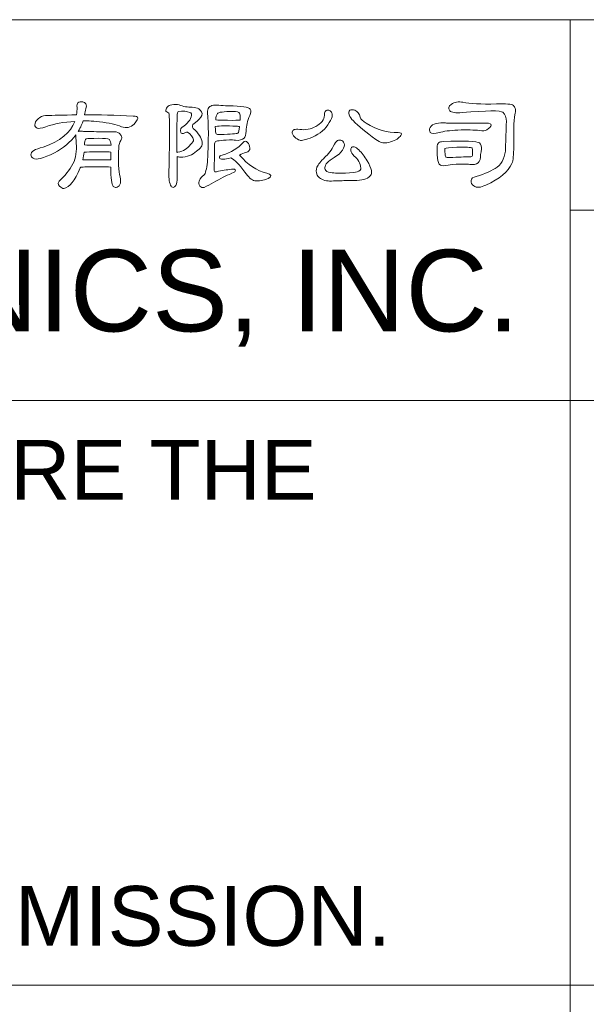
# Model space of a CAD drawing. Extents: x 1967 to 2561, y -57 to 363.
# Tile 18 of 21: x 2426 to 2447, y -23 to 13. Entities that reach past the tile are written whole.
import ezdxf

# ---------------------------------------------------------------- set-up
doc = ezdxf.new("R2010")
doc.units = 0
doc.header["$LTSCALE"] = 15.367
doc.header["$MEASUREMENT"] = 0
doc.layers.get('0').update_dxf_attribs({"linetype": 'CONTINUOUS', "lineweight": 5})
doc.styles.add('TEXTSTYLE_1', font='arial.ttf')

msp = doc.modelspace()

# ---------------------------------------------------------------- linework, layer by layer
at = {"linetype": 'Continuous', "lineweight": 5}
for p, q in [((2355.511, 13.213), (2545.511, 13.213)), ((2446.511, 13.213), (2446.511, -0.787)), ((2446.511, 6.213), (2545.511, 6.213)), ((2355.511, -0.787), (2545.511, -0.787)), ((2446.511, -0.787), (2446.511, -22.287)), ((2446.511, -22.287), (2446.511, -0.787)), ((2355.511, -22.287), (2545.511, -22.287)), ((2446.511, -22.287), (2446.511, -35.787))]:
    msp.add_line(p, q, dxfattribs=at)
for points, knots in [([(2428.506, 7.783), (2428.525, 7.794), (2428.725, 7.802), (2429.104, 7.808), (2429.104, 7.808), (2429.369, 7.811), (2429.541, 7.805), (2429.621, 7.791), (2429.621, 7.791), (2429.621, 7.381), (2429.652, 7.146), (2429.715, 7.086), (2429.715, 7.086), (2429.749, 7.058), (2429.783, 7.042), (2429.818, 7.039), (2429.818, 7.039), (2429.877, 7.05), (2429.924, 7.088), (2429.958, 7.15), (2429.958, 7.15), (2429.993, 7.222), (2429.994, 7.317), (2429.963, 7.437), (2429.963, 7.437), (2429.903, 7.642), (2429.889, 8.002), (2429.92, 8.518), (2429.92, 8.518), (2429.92, 8.621), (2429.943, 8.703), (2429.988, 8.766), (2429.988, 8.766), (2430.017, 8.811), (2430.03, 8.852), (2430.027, 8.89), (2430.027, 8.89), (2430.018, 8.935), (2429.997, 8.975), (2429.963, 9.009), (2429.963, 9.009), (2429.917, 9.063), (2429.852, 9.09), (2429.766, 9.09), (2429.766, 9.09), (2429.715, 9.09), (2429.534, 9.092), (2429.223, 9.095), (2429.223, 9.095), (2428.882, 9.097), (2428.682, 9.102), (2428.625, 9.108), (2428.625, 9.108), (2428.557, 9.116), (2428.51, 9.12), (2428.484, 9.12), (2428.484, 9.12), (2428.464, 9.12), (2428.446, 9.116), (2428.429, 9.108), (2428.429, 9.108), (2428.517, 9.27), (2428.577, 9.398), (2428.608, 9.492), (2428.608, 9.492), (2428.697, 9.503), (2428.896, 9.492), (2429.206, 9.458), (2429.206, 9.458), (2429.559, 9.421), (2429.83, 9.359), (2430.018, 9.274), (2430.018, 9.274), (2430.197, 9.214), (2430.351, 9.248), (2430.48, 9.377), (2430.48, 9.377), (2430.585, 9.499), (2430.632, 9.576), (2430.62, 9.607), (2430.62, 9.607), (2430.609, 9.644), (2430.553, 9.666), (2430.45, 9.671), (2430.45, 9.671), (2429.783, 9.706), (2429.187, 9.718), (2428.659, 9.71), (2428.659, 9.71), (2428.671, 9.795), (2428.688, 9.872), (2428.711, 9.94), (2428.711, 9.94), (2428.731, 10.012), (2428.729, 10.072), (2428.706, 10.12), (2428.706, 10.12), (2428.678, 10.163), (2428.64, 10.187), (2428.591, 10.193), (2428.591, 10.193), (2428.523, 10.202), (2428.464, 10.19), (2428.416, 10.159), (2428.416, 10.159), (2428.387, 10.13), (2428.376, 10.07), (2428.382, 9.979), (2428.382, 9.979), (2428.385, 9.902), (2428.379, 9.812), (2428.365, 9.71), (2428.365, 9.71), (2427.886, 9.71), (2427.507, 9.701), (2427.228, 9.685), (2427.228, 9.685), (2427.117, 9.676), (2427.024, 9.636), (2426.95, 9.564), (2426.95, 9.564), (2426.871, 9.493), (2426.831, 9.421), (2426.831, 9.347), (2426.831, 9.347), (2426.833, 9.292), (2426.86, 9.254), (2426.912, 9.231), (2426.912, 9.231), (2426.957, 9.202), (2427.067, 9.219), (2427.241, 9.278), (2427.241, 9.278), (2427.54, 9.389), (2427.893, 9.453), (2428.301, 9.471), (2428.301, 9.471), (2428.147, 9.06), (2427.76, 8.745), (2427.138, 8.526), (2427.138, 8.526), (2426.831, 8.458), (2426.68, 8.362), (2426.685, 8.24), (2426.685, 8.24), (2426.688, 8.195), (2426.715, 8.153), (2426.766, 8.116), (2426.766, 8.116), (2426.878, 8.047), (2427.138, 8.116), (2427.549, 8.321), (2427.549, 8.321), (2427.873, 8.486), (2428.137, 8.704), (2428.339, 8.975), (2428.339, 8.975), (2428.331, 8.929), (2428.333, 8.865), (2428.347, 8.782), (2428.347, 8.782), (2428.376, 8.483), (2428.352, 8.223), (2428.275, 8.001), (2428.275, 8.001), (2428.156, 7.761), (2427.997, 7.543), (2427.8, 7.347), (2427.8, 7.347), (2427.681, 7.244), (2427.66, 7.159), (2427.736, 7.091), (2427.736, 7.091), (2427.799, 7.031), (2427.854, 7.004), (2427.903, 7.01), (2427.903, 7.01), (2428.099, 7.043), (2428.298, 7.294), (2428.497, 7.761), (2428.497, 7.761), (2428.497, 7.77), (2428.5, 7.777), (2428.506, 7.783)], [0, 0, 0, 0, 0.021739, 0.021739, 0.021739, 0.021739, 0.043478, 0.043478, 0.043478, 0.043478, 0.065217, 0.065217, 0.065217, 0.065217, 0.086957, 0.086957, 0.086957, 0.086957, 0.108696, 0.108696, 0.108696, 0.108696, 0.130435, 0.130435, 0.130435, 0.130435, 0.152174, 0.152174, 0.152174, 0.152174, 0.173913, 0.173913, 0.173913, 0.173913, 0.195652, 0.195652, 0.195652, 0.195652, 0.217391, 0.217391, 0.217391, 0.217391, 0.23913, 0.23913, 0.23913, 0.23913, 0.26087, 0.26087, 0.26087, 0.26087, 0.282609, 0.282609, 0.282609, 0.282609, 0.304348, 0.304348, 0.304348, 0.304348, 0.326087, 0.326087, 0.326087, 0.326087, 0.347826, 0.347826, 0.347826, 0.347826, 0.369565, 0.369565, 0.369565, 0.369565, 0.391304, 0.391304, 0.391304, 0.391304, 0.413043, 0.413043, 0.413043, 0.413043, 0.434783, 0.434783, 0.434783, 0.434783, 0.456522, 0.456522, 0.456522, 0.456522, 0.478261, 0.478261, 0.478261, 0.478261, 0.5, 0.5, 0.5, 0.5, 0.521739, 0.521739, 0.521739, 0.521739, 0.543478, 0.543478, 0.543478, 0.543478, 0.565217, 0.565217, 0.565217, 0.565217, 0.586957, 0.586957, 0.586957, 0.586957, 0.608696, 0.608696, 0.608696, 0.608696, 0.630435, 0.630435, 0.630435, 0.630435, 0.652174, 0.652174, 0.652174, 0.652174, 0.673913, 0.673913, 0.673913, 0.673913, 0.695652, 0.695652, 0.695652, 0.695652, 0.717391, 0.717391, 0.717391, 0.717391, 0.73913, 0.73913, 0.73913, 0.73913, 0.76087, 0.76087, 0.76087, 0.76087, 0.782609, 0.782609, 0.782609, 0.782609, 0.804348, 0.804348, 0.804348, 0.804348, 0.826087, 0.826087, 0.826087, 0.826087, 0.847826, 0.847826, 0.847826, 0.847826, 0.869565, 0.869565, 0.869565, 0.869565, 0.891304, 0.891304, 0.891304, 0.891304, 0.913043, 0.913043, 0.913043, 0.913043, 0.934783, 0.934783, 0.934783, 0.934783, 0.956522, 0.956522, 0.956522, 0.956522, 0.978261, 0.978261, 0.978261, 0.978261, 1, 1, 1, 1]), ([(2442.535, 9.795), (2443.452, 9.875), (2443.952, 9.879), (2444.034, 9.808), (2444.034, 9.808), (2444.123, 9.728), (2444.166, 9.616), (2444.163, 9.471), (2444.163, 9.471), (2444.154, 9.135), (2444.144, 8.811), (2444.133, 8.5), (2444.133, 8.5), (2444.124, 8.184), (2444.022, 7.95), (2443.825, 7.796), (2443.825, 7.796), (2443.646, 7.664), (2443.387, 7.549), (2443.048, 7.449), (2443.048, 7.449), (2442.936, 7.424), (2442.876, 7.374), (2442.868, 7.3), (2442.868, 7.3), (2442.86, 7.22), (2442.892, 7.155), (2442.966, 7.103), (2442.966, 7.103), (2443.072, 7.023), (2443.218, 7.034), (2443.406, 7.133), (2443.406, 7.133), (2443.913, 7.358), (2444.234, 7.623), (2444.368, 7.928), (2444.368, 7.928), (2444.414, 8.039), (2444.435, 8.246), (2444.432, 8.548), (2444.432, 8.548), (2444.429, 9.234), (2444.448, 9.646), (2444.487, 9.782), (2444.487, 9.782), (2444.505, 9.851), (2444.506, 9.908), (2444.492, 9.954), (2444.492, 9.954), (2444.475, 9.999), (2444.451, 10.035), (2444.423, 10.06), (2444.423, 10.06), (2444.363, 10.111), (2444.154, 10.13), (2443.795, 10.115), (2443.795, 10.115), (2443.229, 10.105), (2442.819, 10.124), (2442.569, 10.175), (2442.569, 10.175), (2442.404, 10.212), (2442.257, 10.187), (2442.129, 10.099), (2442.129, 10.099), (2442.035, 10.03), (2442.022, 9.954), (2442.09, 9.868), (2442.09, 9.868), (2442.144, 9.797), (2442.293, 9.773), (2442.535, 9.795)], [0, 0, 0, 0, 0.055556, 0.055556, 0.055556, 0.055556, 0.111111, 0.111111, 0.111111, 0.111111, 0.166667, 0.166667, 0.166667, 0.166667, 0.222222, 0.222222, 0.222222, 0.222222, 0.277778, 0.277778, 0.277778, 0.277778, 0.333333, 0.333333, 0.333333, 0.333333, 0.388889, 0.388889, 0.388889, 0.388889, 0.444444, 0.444444, 0.444444, 0.444444, 0.5, 0.5, 0.5, 0.5, 0.555556, 0.555556, 0.555556, 0.555556, 0.611111, 0.611111, 0.611111, 0.611111, 0.666667, 0.666667, 0.666667, 0.666667, 0.722222, 0.722222, 0.722222, 0.722222, 0.777778, 0.777778, 0.777778, 0.777778, 0.833333, 0.833333, 0.833333, 0.833333, 0.888889, 0.888889, 0.888889, 0.888889, 0.944444, 0.944444, 0.944444, 0.944444, 1, 1, 1, 1]), ([(2431.759, 9.774), (2431.793, 9.612), (2431.793, 8.898), (2431.759, 7.633), (2431.759, 7.633), (2431.748, 7.434), (2431.768, 7.264), (2431.819, 7.125), (2431.819, 7.125), (2431.839, 7.073), (2431.872, 7.048), (2431.917, 7.048), (2431.917, 7.048), (2431.954, 7.048), (2431.986, 7.071), (2432.011, 7.116), (2432.011, 7.116), (2432.048, 7.188), (2432.067, 7.283), (2432.067, 7.403), (2432.067, 7.403), (2432.064, 7.684), (2432.061, 7.944), (2432.059, 8.18), (2432.059, 8.18), (2432.087, 8.171), (2432.128, 8.165), (2432.182, 8.159), (2432.182, 8.159), (2432.43, 8.162), (2432.627, 8.235), (2432.772, 8.381), (2432.772, 8.381), (2432.929, 8.475), (2432.999, 8.585), (2432.981, 8.71), (2432.981, 8.71), (2432.961, 8.872), (2432.853, 9.041), (2432.656, 9.214), (2432.656, 9.214), (2432.605, 9.286), (2432.615, 9.348), (2432.686, 9.402), (2432.686, 9.402), (2433.005, 9.616), (2433.063, 9.792), (2432.857, 9.932), (2432.857, 9.932), (2432.794, 9.969), (2432.712, 9.99), (2432.609, 9.996), (2432.609, 9.996), (2432.444, 9.993), (2432.285, 10.02), (2432.131, 10.078), (2432.131, 10.078), (2432.062, 10.097), (2431.972, 10.099), (2431.862, 10.081), (2431.862, 10.081), (2431.79, 10.07), (2431.736, 10.043), (2431.699, 10), (2431.699, 10), (2431.657, 9.946), (2431.641, 9.898), (2431.652, 9.855), (2431.652, 9.855), (2431.655, 9.838), (2431.691, 9.811), (2431.759, 9.774)], [0, 0, 0, 0, 0.055556, 0.055556, 0.055556, 0.055556, 0.111111, 0.111111, 0.111111, 0.111111, 0.166667, 0.166667, 0.166667, 0.166667, 0.222222, 0.222222, 0.222222, 0.222222, 0.277778, 0.277778, 0.277778, 0.277778, 0.333333, 0.333333, 0.333333, 0.333333, 0.388889, 0.388889, 0.388889, 0.388889, 0.444444, 0.444444, 0.444444, 0.444444, 0.5, 0.5, 0.5, 0.5, 0.555556, 0.555556, 0.555556, 0.555556, 0.611111, 0.611111, 0.611111, 0.611111, 0.666667, 0.666667, 0.666667, 0.666667, 0.722222, 0.722222, 0.722222, 0.722222, 0.777778, 0.777778, 0.777778, 0.777778, 0.833333, 0.833333, 0.833333, 0.833333, 0.888889, 0.888889, 0.888889, 0.888889, 0.944444, 0.944444, 0.944444, 0.944444, 1, 1, 1, 1]), ([(2432.059, 9.62), (2432.059, 9.7), (2432.071, 9.771), (2432.096, 9.834), (2432.096, 9.834), (2432.279, 9.862), (2432.423, 9.851), (2432.528, 9.8), (2432.528, 9.8), (2432.557, 9.797), (2432.578, 9.782), (2432.592, 9.757), (2432.592, 9.757), (2432.592, 9.594), (2432.5, 9.443), (2432.314, 9.304), (2432.314, 9.304), (2432.204, 9.253), (2432.164, 9.174), (2432.195, 9.069), (2432.195, 9.069), (2432.215, 9.015), (2432.265, 9.009), (2432.344, 9.052), (2432.344, 9.052), (2432.398, 9.08), (2432.433, 9.087), (2432.447, 9.073), (2432.447, 9.073), (2432.567, 8.993), (2432.638, 8.901), (2432.661, 8.796), (2432.661, 8.796), (2432.672, 8.758), (2432.637, 8.7), (2432.554, 8.621), (2432.554, 8.621), (2432.44, 8.464), (2432.286, 8.373), (2432.092, 8.347), (2432.092, 8.347), (2432.072, 8.344), (2432.06, 8.34), (2432.054, 8.334), (2432.054, 8.334), (2432.051, 8.909), (2432.053, 9.338), (2432.059, 9.62)], [0, 0, 0, 0, 0.083333, 0.083333, 0.083333, 0.083333, 0.166667, 0.166667, 0.166667, 0.166667, 0.25, 0.25, 0.25, 0.25, 0.333333, 0.333333, 0.333333, 0.333333, 0.416667, 0.416667, 0.416667, 0.416667, 0.5, 0.5, 0.5, 0.5, 0.583333, 0.583333, 0.583333, 0.583333, 0.666667, 0.666667, 0.666667, 0.666667, 0.75, 0.75, 0.75, 0.75, 0.833333, 0.833333, 0.833333, 0.833333, 0.916667, 0.916667, 0.916667, 0.916667, 1, 1, 1, 1]), ([(2433.673, 10.056), (2433.448, 10.093), (2433.3, 10.07), (2433.229, 9.988), (2433.229, 9.988), (2433.186, 9.942), (2433.169, 9.876), (2433.178, 9.791), (2433.178, 9.791), (2433.22, 9.389), (2433.219, 8.785), (2433.174, 7.979), (2433.174, 7.979), (2433.148, 7.723), (2433.105, 7.56), (2433.045, 7.492), (2433.045, 7.492), (2432.982, 7.464), (2432.924, 7.392), (2432.87, 7.279), (2432.87, 7.279), (2432.842, 7.216), (2432.85, 7.155), (2432.896, 7.095), (2432.896, 7.095), (2432.939, 7.052), (2432.99, 7.034), (2433.05, 7.039), (2433.05, 7.039), (2433.28, 7.167), (2433.516, 7.295), (2433.755, 7.424), (2433.755, 7.424), (2433.843, 7.467), (2433.949, 7.514), (2434.075, 7.565), (2434.075, 7.565), (2434.169, 7.602), (2434.212, 7.636), (2434.203, 7.667), (2434.203, 7.667), (2434.2, 7.713), (2434.152, 7.729), (2434.058, 7.714), (2434.058, 7.714), (2433.884, 7.694), (2433.701, 7.664), (2433.507, 7.624), (2433.507, 7.624), (2433.478, 7.621), (2433.458, 7.621), (2433.447, 7.624), (2433.447, 7.624), (2433.427, 7.636), (2433.419, 7.683), (2433.421, 7.766), (2433.421, 7.766), (2433.432, 7.99), (2433.437, 8.247), (2433.434, 8.534), (2433.434, 8.534), (2433.434, 8.631), (2433.443, 8.691), (2433.459, 8.714), (2433.459, 8.714), (2433.486, 8.757), (2433.659, 8.782), (2433.981, 8.791), (2433.981, 8.791), (2434.061, 8.794), (2434.138, 8.79), (2434.212, 8.778), (2434.212, 8.778), (2434.348, 8.767), (2434.453, 8.794), (2434.523, 8.86), (2434.523, 8.86), (2434.566, 8.896), (2434.592, 8.982), (2434.601, 9.116), (2434.601, 9.116), (2434.601, 9.304), (2434.644, 9.496), (2434.733, 9.693), (2434.733, 9.693), (2434.779, 9.79), (2434.784, 9.865), (2434.75, 9.919), (2434.75, 9.919), (2434.696, 9.999), (2434.429, 10.04), (2433.947, 10.043), (2433.947, 10.043), (2433.785, 10.051), (2433.694, 10.056), (2433.673, 10.056)], [0, 0, 0, 0, 0.041667, 0.041667, 0.041667, 0.041667, 0.083333, 0.083333, 0.083333, 0.083333, 0.125, 0.125, 0.125, 0.125, 0.166667, 0.166667, 0.166667, 0.166667, 0.208333, 0.208333, 0.208333, 0.208333, 0.25, 0.25, 0.25, 0.25, 0.291667, 0.291667, 0.291667, 0.291667, 0.333333, 0.333333, 0.333333, 0.333333, 0.375, 0.375, 0.375, 0.375, 0.416667, 0.416667, 0.416667, 0.416667, 0.458333, 0.458333, 0.458333, 0.458333, 0.5, 0.5, 0.5, 0.5, 0.541667, 0.541667, 0.541667, 0.541667, 0.583333, 0.583333, 0.583333, 0.583333, 0.625, 0.625, 0.625, 0.625, 0.666667, 0.666667, 0.666667, 0.666667, 0.708333, 0.708333, 0.708333, 0.708333, 0.75, 0.75, 0.75, 0.75, 0.791667, 0.791667, 0.791667, 0.791667, 0.833333, 0.833333, 0.833333, 0.833333, 0.875, 0.875, 0.875, 0.875, 0.916667, 0.916667, 0.916667, 0.916667, 0.958333, 0.958333, 0.958333, 0.958333, 1, 1, 1, 1]), ([(2434.362, 9.522), (2434.316, 9.513), (2434.168, 9.51), (2433.917, 9.513), (2433.917, 9.513), (2433.709, 9.513), (2433.565, 9.519), (2433.486, 9.531), (2433.486, 9.531), (2433.486, 9.636), (2433.504, 9.713), (2433.541, 9.761), (2433.541, 9.761), (2433.578, 9.812), (2433.772, 9.838), (2434.122, 9.838), (2434.122, 9.838), (2434.253, 9.835), (2434.33, 9.817), (2434.353, 9.782), (2434.353, 9.782), (2434.378, 9.748), (2434.386, 9.661), (2434.374, 9.522), (2434.374, 9.522), (2434.371, 9.525), (2434.367, 9.525), (2434.362, 9.522)], [0, 0, 0, 0, 0.142857, 0.142857, 0.142857, 0.142857, 0.285714, 0.285714, 0.285714, 0.285714, 0.428571, 0.428571, 0.428571, 0.428571, 0.571429, 0.571429, 0.571429, 0.571429, 0.714286, 0.714286, 0.714286, 0.714286, 0.857143, 0.857143, 0.857143, 0.857143, 1, 1, 1, 1]), ([(2437.474, 9.693), (2437.477, 9.622), (2437.451, 9.549), (2437.397, 9.475), (2437.397, 9.475), (2437.26, 9.326), (2437.086, 9.229), (2436.875, 9.184), (2436.875, 9.184), (2436.77, 9.165), (2436.667, 9.163), (2436.568, 9.18), (2436.568, 9.18), (2436.471, 9.192), (2436.403, 9.189), (2436.363, 9.171), (2436.363, 9.171), (2436.326, 9.154), (2436.303, 9.124), (2436.295, 9.081), (2436.295, 9.081), (2436.286, 9.027), (2436.316, 8.965), (2436.384, 8.894), (2436.384, 8.894), (2436.436, 8.842), (2436.498, 8.805), (2436.572, 8.782), (2436.572, 8.782), (2436.632, 8.757), (2436.788, 8.796), (2437.042, 8.898), (2437.042, 8.898), (2437.316, 9.02), (2437.519, 9.199), (2437.653, 9.432), (2437.653, 9.432), (2437.724, 9.543), (2437.761, 9.633), (2437.764, 9.701), (2437.764, 9.701), (2437.764, 9.764), (2437.746, 9.811), (2437.709, 9.842), (2437.709, 9.842), (2437.68, 9.87), (2437.645, 9.885), (2437.602, 9.885), (2437.602, 9.885), (2437.556, 9.882), (2437.524, 9.868), (2437.504, 9.842), (2437.504, 9.842), (2437.483, 9.808), (2437.474, 9.758), (2437.474, 9.693)], [0, 0, 0, 0, 0.071429, 0.071429, 0.071429, 0.071429, 0.142857, 0.142857, 0.142857, 0.142857, 0.214286, 0.214286, 0.214286, 0.214286, 0.285714, 0.285714, 0.285714, 0.285714, 0.357143, 0.357143, 0.357143, 0.357143, 0.428571, 0.428571, 0.428571, 0.428571, 0.5, 0.5, 0.5, 0.5, 0.571429, 0.571429, 0.571429, 0.571429, 0.642857, 0.642857, 0.642857, 0.642857, 0.714286, 0.714286, 0.714286, 0.714286, 0.785714, 0.785714, 0.785714, 0.785714, 0.857143, 0.857143, 0.857143, 0.857143, 0.928571, 0.928571, 0.928571, 0.928571, 1, 1, 1, 1]), ([(2438.529, 9.501), (2438.728, 9.301), (2439.006, 9.072), (2439.363, 8.812), (2439.363, 8.812), (2439.533, 8.676), (2439.716, 8.645), (2439.91, 8.718), (2439.91, 8.718), (2440.097, 8.781), (2440.223, 8.861), (2440.285, 8.957), (2440.285, 8.957), (2440.331, 9.029), (2440.297, 9.063), (2440.183, 9.06), (2440.183, 9.06), (2439.79, 9.052), (2439.398, 9.167), (2439.008, 9.407), (2439.008, 9.407), (2438.957, 9.441), (2438.914, 9.472), (2438.879, 9.501), (2438.879, 9.501), (2438.828, 9.546), (2438.798, 9.589), (2438.79, 9.628), (2438.79, 9.628), (2438.761, 9.757), (2438.696, 9.841), (2438.593, 9.881), (2438.593, 9.881), (2438.522, 9.906), (2438.461, 9.906), (2438.41, 9.881), (2438.41, 9.881), (2438.364, 9.852), (2438.357, 9.797), (2438.388, 9.714), (2438.388, 9.714), (2438.417, 9.634), (2438.464, 9.563), (2438.529, 9.501)], [0, 0, 0, 0, 0.090909, 0.090909, 0.090909, 0.090909, 0.181818, 0.181818, 0.181818, 0.181818, 0.272727, 0.272727, 0.272727, 0.272727, 0.363636, 0.363636, 0.363636, 0.363636, 0.454545, 0.454545, 0.454545, 0.454545, 0.545455, 0.545455, 0.545455, 0.545455, 0.636364, 0.636364, 0.636364, 0.636364, 0.727273, 0.727273, 0.727273, 0.727273, 0.818182, 0.818182, 0.818182, 0.818182, 0.909091, 0.909091, 0.909091, 0.909091, 1, 1, 1, 1]), ([(2441.924, 9.415), (2441.818, 9.426), (2441.706, 9.422), (2441.586, 9.402), (2441.586, 9.402), (2441.483, 9.374), (2441.41, 9.324), (2441.364, 9.253), (2441.364, 9.253), (2441.327, 9.184), (2441.328, 9.122), (2441.368, 9.065), (2441.368, 9.065), (2441.411, 9.019), (2441.522, 9.019), (2441.701, 9.065), (2441.701, 9.065), (2441.85, 9.11), (2442.076, 9.14), (2442.381, 9.154), (2442.381, 9.154), (2442.714, 9.166), (2442.981, 9.16), (2443.18, 9.138), (2443.18, 9.138), (2443.294, 9.117), (2443.381, 9.126), (2443.441, 9.163), (2443.441, 9.163), (2443.538, 9.226), (2443.592, 9.284), (2443.603, 9.338), (2443.603, 9.338), (2443.614, 9.383), (2443.556, 9.408), (2443.428, 9.411), (2443.428, 9.411), (2442.453, 9.411), (2441.952, 9.412), (2441.924, 9.415)], [0, 0, 0, 0, 0.1, 0.1, 0.1, 0.1, 0.2, 0.2, 0.2, 0.2, 0.3, 0.3, 0.3, 0.3, 0.4, 0.4, 0.4, 0.4, 0.5, 0.5, 0.5, 0.5, 0.6, 0.6, 0.6, 0.6, 0.7, 0.7, 0.7, 0.7, 0.8, 0.8, 0.8, 0.8, 0.9, 0.9, 0.9, 0.9, 1, 1, 1, 1]), ([(2433.477, 9.291), (2433.631, 9.311), (2433.882, 9.313), (2434.229, 9.295), (2434.229, 9.295), (2434.297, 9.295), (2434.339, 9.29), (2434.353, 9.278), (2434.353, 9.278), (2434.341, 9.15), (2434.323, 9.07), (2434.297, 9.039), (2434.297, 9.039), (2434.254, 9.019), (2434.038, 9.002), (2433.648, 8.987), (2433.648, 8.987), (2433.568, 8.985), (2433.517, 8.995), (2433.494, 9.017), (2433.494, 9.017), (2433.477, 9.035), (2433.467, 9.126), (2433.464, 9.291), (2433.464, 9.291), (2433.467, 9.291), (2433.471, 9.291), (2433.477, 9.291)], [0, 0, 0, 0, 0.142857, 0.142857, 0.142857, 0.142857, 0.285714, 0.285714, 0.285714, 0.285714, 0.428571, 0.428571, 0.428571, 0.428571, 0.571429, 0.571429, 0.571429, 0.571429, 0.714286, 0.714286, 0.714286, 0.714286, 0.857143, 0.857143, 0.857143, 0.857143, 1, 1, 1, 1]), ([(2429.172, 8.594), (2428.916, 8.594), (2428.745, 8.599), (2428.659, 8.607), (2428.659, 8.607), (2428.659, 8.713), (2428.67, 8.781), (2428.689, 8.812), (2428.689, 8.812), (2428.709, 8.838), (2428.813, 8.851), (2429.001, 8.851), (2429.001, 8.851), (2429.257, 8.854), (2429.427, 8.85), (2429.51, 8.838), (2429.51, 8.838), (2429.538, 8.83), (2429.559, 8.818), (2429.574, 8.804), (2429.574, 8.804), (2429.602, 8.767), (2429.622, 8.7), (2429.634, 8.603), (2429.634, 8.603), (2429.554, 8.6), (2429.4, 8.597), (2429.172, 8.594)], [0, 0, 0, 0, 0.142857, 0.142857, 0.142857, 0.142857, 0.285714, 0.285714, 0.285714, 0.285714, 0.428571, 0.428571, 0.428571, 0.428571, 0.571429, 0.571429, 0.571429, 0.571429, 0.714286, 0.714286, 0.714286, 0.714286, 0.857143, 0.857143, 0.857143, 0.857143, 1, 1, 1, 1]), ([(2434.036, 8.129), (2434.182, 8.06), (2434.353, 7.887), (2434.55, 7.608), (2434.55, 7.608), (2434.68, 7.419), (2434.803, 7.314), (2434.916, 7.291), (2434.916, 7.291), (2435.057, 7.274), (2435.221, 7.303), (2435.412, 7.376), (2435.412, 7.376), (2435.421, 7.385), (2435.43, 7.39), (2435.438, 7.39), (2435.438, 7.39), (2435.552, 7.458), (2435.526, 7.518), (2435.361, 7.569), (2435.361, 7.569), (2434.991, 7.657), (2434.656, 7.878), (2434.357, 8.231), (2434.357, 8.231), (2434.442, 8.283), (2434.521, 8.317), (2434.592, 8.334), (2434.592, 8.334), (2434.689, 8.362), (2434.737, 8.416), (2434.737, 8.497), (2434.737, 8.497), (2434.726, 8.576), (2434.698, 8.645), (2434.652, 8.701), (2434.652, 8.701), (2434.589, 8.764), (2434.534, 8.761), (2434.485, 8.693), (2434.485, 8.693), (2434.306, 8.494), (2434.048, 8.338), (2433.712, 8.227), (2433.712, 8.227), (2433.643, 8.227), (2433.613, 8.197), (2433.622, 8.137), (2433.622, 8.137), (2433.625, 8.101), (2433.669, 8.083), (2433.755, 8.086), (2433.755, 8.086), (2433.826, 8.086), (2433.92, 8.101), (2434.036, 8.129)], [0, 0, 0, 0, 0.071429, 0.071429, 0.071429, 0.071429, 0.142857, 0.142857, 0.142857, 0.142857, 0.214286, 0.214286, 0.214286, 0.214286, 0.285714, 0.285714, 0.285714, 0.285714, 0.357143, 0.357143, 0.357143, 0.357143, 0.428571, 0.428571, 0.428571, 0.428571, 0.5, 0.5, 0.5, 0.5, 0.571429, 0.571429, 0.571429, 0.571429, 0.642857, 0.642857, 0.642857, 0.642857, 0.714286, 0.714286, 0.714286, 0.714286, 0.785714, 0.785714, 0.785714, 0.785714, 0.857143, 0.857143, 0.857143, 0.857143, 0.928571, 0.928571, 0.928571, 0.928571, 1, 1, 1, 1]), ([(2437.679, 8.355), (2437.599, 8.261), (2437.537, 8.195), (2437.491, 8.155), (2437.491, 8.155), (2437.337, 8.007), (2437.24, 7.885), (2437.201, 7.791), (2437.201, 7.791), (2437.163, 7.703), (2437.168, 7.606), (2437.213, 7.5), (2437.213, 7.5), (2437.259, 7.404), (2437.373, 7.333), (2437.555, 7.287), (2437.555, 7.287), (2437.598, 7.279), (2437.788, 7.28), (2438.127, 7.291), (2438.127, 7.291), (2438.179, 7.3), (2438.321, 7.304), (2438.555, 7.304), (2438.555, 7.304), (2438.717, 7.301), (2438.84, 7.313), (2438.922, 7.339), (2438.922, 7.339), (2439.019, 7.358), (2439.102, 7.406), (2439.17, 7.484), (2439.17, 7.484), (2439.207, 7.529), (2439.218, 7.59), (2439.204, 7.667), (2439.204, 7.667), (2439.184, 7.764), (2439.132, 7.883), (2439.046, 8.022), (2439.046, 8.022), (2438.949, 8.184), (2438.848, 8.318), (2438.743, 8.424), (2438.743, 8.424), (2438.68, 8.486), (2438.62, 8.524), (2438.563, 8.534), (2438.563, 8.534), (2438.518, 8.543), (2438.486, 8.534), (2438.469, 8.509), (2438.469, 8.509), (2438.45, 8.481), (2438.441, 8.442), (2438.444, 8.394), (2438.444, 8.394), (2438.455, 8.34), (2438.498, 8.274), (2438.572, 8.197), (2438.572, 8.197), (2438.709, 8.086), (2438.79, 7.939), (2438.816, 7.757), (2438.816, 7.757), (2438.824, 7.694), (2438.779, 7.65), (2438.679, 7.624), (2438.679, 7.624), (2438.619, 7.605), (2438.475, 7.588), (2438.247, 7.573), (2438.247, 7.573), (2438.039, 7.562), (2437.857, 7.569), (2437.7, 7.594), (2437.7, 7.594), (2437.589, 7.615), (2437.524, 7.65), (2437.504, 7.702), (2437.504, 7.702), (2437.486, 7.747), (2437.491, 7.802), (2437.516, 7.868), (2437.516, 7.868), (2437.579, 7.971), (2437.745, 8.105), (2438.012, 8.27), (2438.012, 8.27), (2438.118, 8.367), (2438.181, 8.462), (2438.205, 8.556), (2438.205, 8.556), (2438.216, 8.633), (2438.197, 8.697), (2438.149, 8.748), (2438.149, 8.748), (2438.103, 8.785), (2438.051, 8.797), (2437.991, 8.782), (2437.991, 8.782), (2437.936, 8.771), (2437.888, 8.724), (2437.845, 8.642), (2437.845, 8.642), (2437.785, 8.519), (2437.73, 8.424), (2437.679, 8.355)], [0, 0, 0, 0, 0.037037, 0.037037, 0.037037, 0.037037, 0.074074, 0.074074, 0.074074, 0.074074, 0.111111, 0.111111, 0.111111, 0.111111, 0.148148, 0.148148, 0.148148, 0.148148, 0.185185, 0.185185, 0.185185, 0.185185, 0.222222, 0.222222, 0.222222, 0.222222, 0.259259, 0.259259, 0.259259, 0.259259, 0.296296, 0.296296, 0.296296, 0.296296, 0.333333, 0.333333, 0.333333, 0.333333, 0.37037, 0.37037, 0.37037, 0.37037, 0.407407, 0.407407, 0.407407, 0.407407, 0.444444, 0.444444, 0.444444, 0.444444, 0.481481, 0.481481, 0.481481, 0.481481, 0.518519, 0.518519, 0.518519, 0.518519, 0.555556, 0.555556, 0.555556, 0.555556, 0.592593, 0.592593, 0.592593, 0.592593, 0.62963, 0.62963, 0.62963, 0.62963, 0.666667, 0.666667, 0.666667, 0.666667, 0.703704, 0.703704, 0.703704, 0.703704, 0.740741, 0.740741, 0.740741, 0.740741, 0.777778, 0.777778, 0.777778, 0.777778, 0.814815, 0.814815, 0.814815, 0.814815, 0.851852, 0.851852, 0.851852, 0.851852, 0.888889, 0.888889, 0.888889, 0.888889, 0.925926, 0.925926, 0.925926, 0.925926, 0.962963, 0.962963, 0.962963, 0.962963, 1, 1, 1, 1]), ([(2442.821, 7.893), (2442.952, 7.874), (2443.054, 7.893), (2443.129, 7.953), (2443.129, 7.953), (2443.191, 8.005), (2443.221, 8.107), (2443.218, 8.261), (2443.218, 8.261), (2443.227, 8.324), (2443.238, 8.381), (2443.253, 8.432), (2443.253, 8.432), (2443.264, 8.543), (2443.237, 8.626), (2443.172, 8.68), (2443.172, 8.68), (2443.086, 8.748), (2442.641, 8.766), (2441.838, 8.731), (2441.838, 8.731), (2441.761, 8.731), (2441.706, 8.715), (2441.672, 8.684), (2441.672, 8.684), (2441.612, 8.633), (2441.6, 8.448), (2441.637, 8.129), (2441.637, 8.129), (2441.634, 8.129), (2441.634, 8.126), (2441.637, 8.12), (2441.637, 8.12), (2441.637, 7.998), (2441.673, 7.912), (2441.744, 7.864), (2441.744, 7.864), (2441.79, 7.835), (2441.882, 7.835), (2442.022, 7.864), (2442.022, 7.864), (2442.119, 7.89), (2442.259, 7.902), (2442.441, 7.902), (2442.441, 7.902), (2442.649, 7.905), (2442.776, 7.902), (2442.821, 7.893)], [0, 0, 0, 0, 0.083333, 0.083333, 0.083333, 0.083333, 0.166667, 0.166667, 0.166667, 0.166667, 0.25, 0.25, 0.25, 0.25, 0.333333, 0.333333, 0.333333, 0.333333, 0.416667, 0.416667, 0.416667, 0.416667, 0.5, 0.5, 0.5, 0.5, 0.583333, 0.583333, 0.583333, 0.583333, 0.666667, 0.666667, 0.666667, 0.666667, 0.75, 0.75, 0.75, 0.75, 0.833333, 0.833333, 0.833333, 0.833333, 0.916667, 0.916667, 0.916667, 0.916667, 1, 1, 1, 1]), ([(2429.104, 8.056), (2428.87, 8.053), (2428.7, 8.056), (2428.591, 8.065), (2428.591, 8.065), (2428.611, 8.159), (2428.628, 8.25), (2428.643, 8.338), (2428.643, 8.338), (2428.645, 8.338), (2428.652, 8.338), (2428.664, 8.338), (2428.664, 8.338), (2428.735, 8.349), (2428.904, 8.357), (2429.172, 8.359), (2429.172, 8.359), (2429.405, 8.362), (2429.558, 8.358), (2429.629, 8.347), (2429.629, 8.347), (2429.626, 8.253), (2429.624, 8.159), (2429.621, 8.065), (2429.621, 8.065), (2429.527, 8.062), (2429.354, 8.059), (2429.104, 8.056)], [0, 0, 0, 0, 0.142857, 0.142857, 0.142857, 0.142857, 0.285714, 0.285714, 0.285714, 0.285714, 0.428571, 0.428571, 0.428571, 0.428571, 0.571429, 0.571429, 0.571429, 0.571429, 0.714286, 0.714286, 0.714286, 0.714286, 0.857143, 0.857143, 0.857143, 0.857143, 1, 1, 1, 1]), ([(2442.342, 8.522), (2442.679, 8.531), (2442.865, 8.522), (2442.902, 8.497), (2442.902, 8.497), (2442.913, 8.485), (2442.921, 8.442), (2442.924, 8.368), (2442.924, 8.368), (2442.927, 8.271), (2442.919, 8.213), (2442.902, 8.193), (2442.902, 8.193), (2442.882, 8.176), (2442.838, 8.167), (2442.77, 8.167), (2442.77, 8.167), (2442.65, 8.17), (2442.415, 8.163), (2442.065, 8.146), (2442.065, 8.146), (2442.002, 8.143), (2441.96, 8.149), (2441.941, 8.163), (2441.941, 8.163), (2441.929, 8.166), (2441.92, 8.204), (2441.911, 8.279), (2441.911, 8.279), (2441.894, 8.398), (2441.891, 8.464), (2441.902, 8.475), (2441.902, 8.475), (2441.93, 8.5), (2442.078, 8.516), (2442.342, 8.522)], [0, 0, 0, 0, 0.111111, 0.111111, 0.111111, 0.111111, 0.222222, 0.222222, 0.222222, 0.222222, 0.333333, 0.333333, 0.333333, 0.333333, 0.444444, 0.444444, 0.444444, 0.444444, 0.555556, 0.555556, 0.555556, 0.555556, 0.666667, 0.666667, 0.666667, 0.666667, 0.777778, 0.777778, 0.777778, 0.777778, 0.888889, 0.888889, 0.888889, 0.888889, 1, 1, 1, 1])]:
    msp.add_open_spline(points, degree=3, knots=knots, dxfattribs=at)

# ---------------------------------------------------------------- texts
at = {"linetype": 'Continuous', "lineweight": 5, "style": 'TEXTSTYLE_1'}
for s, height, p in [('DELTA ELECTRONICS, INC. ', 3, (2389.459, 1.754)), ('THESE DRAWINGS AND SPECIFICATIONS ARE THE', 2.2, (2361.211, -4.437)), ('APPARATUSES OR DEVICES WITHOUT PERMISSION.', 2.2, (2361.211, -20.837))]:
    msp.add_text(s, height=height, dxfattribs=at).set_placement(p)

doc.saveas('drawing.dxf')
